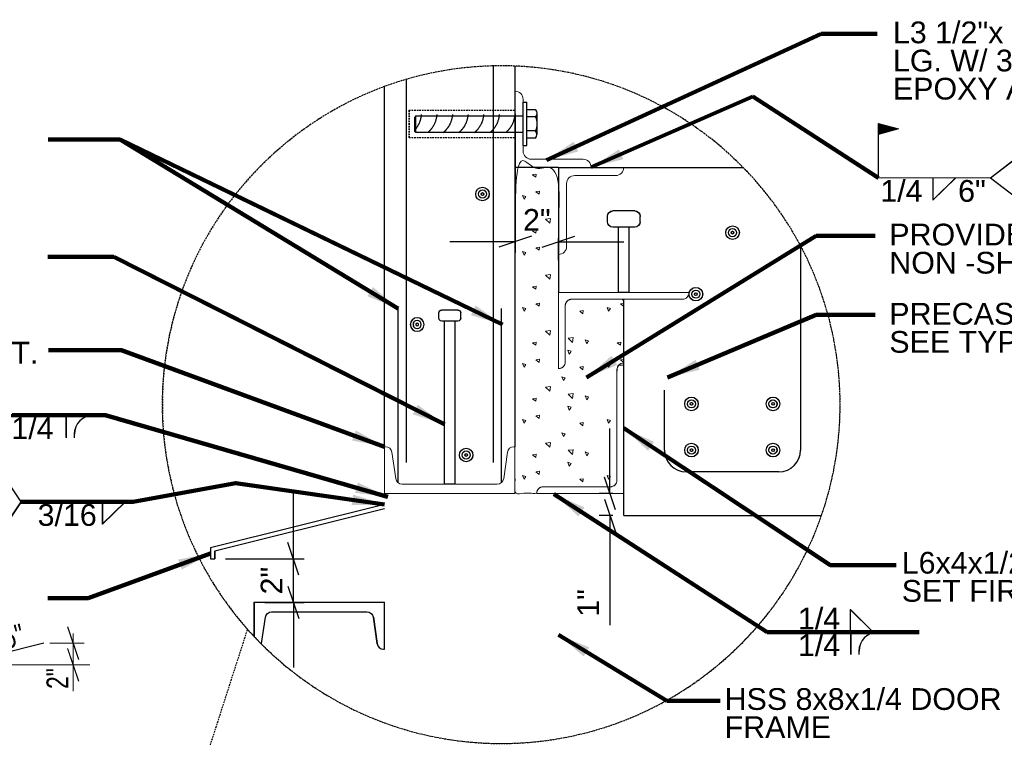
# Model space of a CAD drawing. Header units: inches. Extents: x 804 to 1243, y 182 to 489.
# Tile 6 of 20: x 863 to 954, y 423 to 489. Entities that reach past the tile are written whole.
import ezdxf
from ezdxf.enums import TextEntityAlignment as Align

# ---------------------------------------------------------------- set-up
doc = ezdxf.new("R2010")
doc.units = ezdxf.units.IN
doc.header["$LTSCALE"] = 0.25
doc.header["$MEASUREMENT"] = 0
doc.linetypes.add('DGN Style 3', pattern=[0.777018, 0.555013, -0.222005])
for name, color, linetype, lineweight in [('A-ANNO-NPLT', 7, 'Continuous', 18), ('G-ANNO-DIM', 1, 'Continuous', 18), ('G-ANNO-PATT', 9, 'Continuous', 18), ('G-ANNO-TEXT', 7, 'Continuous', 30), ('Level 1', 7, 'Continuous', 18), ('S-FSTN-MISC', 12, 'Continuous', 25), ('S-REIN-RBAR', 5, 'Continuous', 25), ('S-WALL-LOAD', 3, 'Continuous', 25)]:
    doc.layers.add(name, color=color, linetype=linetype, lineweight=lineweight)
doc.styles.add("3 4 1'-0", font='arial.ttf', dxfattribs={"height": 2})
doc.styles.add("3 4 1'-0_0", font='arial.ttf')
doc.dimstyles.new("3 4 1'-0", dxfattribs={"dimtxt": 2, "dimasz": 3, "dimexe": 1, "dimexo": 1, "dimgap": 1, "dimtad": 1, "dimdec": 4, "dimzin": 11, "dimdsep": 46, "dimlunit": 4, "dimtxsty": "3 4 1'-0", "dimcen": 0, "dimadec": 4, "dimazin": 3, "dimtfac": 1, "dimtdec": 0, "dimtofl": 0, "dimtmove": 0, "dimatfit": 3, "dimfxl": 1, "dimfrac": 2, "dimtolj": 1, "dimtzin": 11, "dimarcsym": 0})

# ---------------------------------------------------------------- blocks, each defined once
blk = doc.blocks.new('REINFDOT')
at = {"color": 0}
for radius in [0.00313, 0.00187, 0.000625]:
    blk.add_circle((0, 0), radius, dxfattribs=at)
blk = doc.blocks.new('REINF. DOT_1')
at = {"layer": 'S-REIN-RBAR', "xscale": 100, "yscale": 100, "zscale": 100, "rotation": 90}
blk.add_blockref('REINFDOT', (36.533405, 24.589429), dxfattribs=at)
blk = doc.blocks.new('*U21')
at = {"layer": 'G-ANNO-TEXT'}
for p, q in [((-0.249993, 1.874993), (-0.249993, -1.125007)), ((-0.499993, -1.125007), (0.500007, -1.125007)), ((-0.749993, -1.375007), (-0.749993, -1.625007)), ((0.750007, -1.375007), (0.750007, -1.625007)), ((-0.499993, -1.875007), (0.500007, -1.875007))]:
    blk.add_line(p, q, dxfattribs=at)
at = {"layer": 'G-ANNO-TEXT', "flags": 128}
blk.add_lwpolyline([(-0.249993, 1.874993), (0.250007, 1.874993), (0.250007, -1.125007)], dxfattribs=at)
at = {"layer": 'G-ANNO-TEXT', "extrusion": (0, 0, -1)}
for centre, start, end in [((0.499993, -1.375007), 0, 90), ((-0.500007, -1.375007), 90, 180), ((0.499993, -1.625007), 270, 0), ((-0.500007, -1.625007), 180, 270)]:
    blk.add_arc(centre, 0.25, start, end, dxfattribs=at)
blk = doc.blocks.new('*U11')
at = {"layer": 'G-ANNO-TEXT'}
for p, q in [((-0.250007, 2.999984), (-0.250007, -4.500016)), ((-0.375007, -4.500016), (0.374993, -4.500016)), ((-0.500007, -4.625016), (-0.500007, -4.875016)), ((0.499993, -4.625016), (0.499993, -4.875016)), ((-0.375007, -5.000016), (0.374993, -5.000016))]:
    blk.add_line(p, q, dxfattribs=at)
at = {"layer": 'G-ANNO-TEXT', "flags": 128}
blk.add_lwpolyline([(-0.250007, 2.999984), (0.249993, 2.999984), (0.249993, -4.500016)], dxfattribs=at)
at = {"layer": 'G-ANNO-TEXT', "extrusion": (0, 0, -1)}
for centre, start, end in [((0.375007, -4.625016), 0, 90), ((-0.374993, -4.625016), 90, 180), ((0.375007, -4.875016), 270, 0), ((-0.374993, -4.875016), 180, 270)]:
    blk.add_arc(centre, 0.125, start, end, dxfattribs=at)
blk = doc.blocks.new('REINF. DOT')
at = {"layer": 'S-REIN-RBAR', "extrusion": (0, 0, -1), "xscale": 100, "yscale": -100, "zscale": 100, "rotation": 90}
blk.add_blockref('REINFDOT', (-36.533405, 24.589429), dxfattribs=at)
blk = doc.blocks.new('_Oblique_0.3')
at = {"color": 0, "linetype": 'ByBlock', "lineweight": -2}
for p, q in [((0, 0), (-1, 0)), ((0.5, 0.166667), (-0.5, -0.166667))]:
    blk.add_line(p, q, dxfattribs=at)
blk = doc.blocks.new('*D37')
at = {"layer": 'G-ANNO-DIM', "color": 0, "linetype": 'ByBlock', "lineweight": -2, "transparency": 16777216}
for p, q in [((908.843, 480.786), (908.843, 468.037)), ((912.843, 474.87), (912.843, 468.037))]:
    blk.add_line(p, q, dxfattribs=at)
at = {"layer": 'G-ANNO-DIM', "color": 0, "lineweight": -2, "transparency": 16777216}
for p, q in [((905.843, 469.037), (902.843, 469.037)), ((915.843, 469.037), (918.843, 469.037))]:
    blk.add_line(p, q, dxfattribs=at)
at = {"layer": 'G-ANNO-DIM', "color": 0, "lineweight": -2, "transparency": 16777216, "xscale": 3, "yscale": 3, "zscale": 3}
blk.add_blockref('_Oblique_0.3', (908.843, 469.037), dxfattribs=at)
at = {"layer": 'G-ANNO-DIM', "color": 0, "lineweight": -2, "transparency": 16777216, "xscale": 3, "yscale": 3, "zscale": 3, "rotation": 180}
blk.add_blockref('_Oblique_0.3', (912.843, 469.037), dxfattribs=at)
at = {"layer": 'G-ANNO-DIM', "color": 0, "transparency": 16777216, "insert": (910.843, 471.041), "char_height": 2, "attachment_point": 5, "style": "3 4 1'-0"}
blk.add_mtext('\\A1;2"', dxfattribs=at)
blk = doc.blocks.new('*D40')
at = {"layer": 'G-ANNO-DIM', "color": 0, "lineweight": -2, "transparency": 16777216}
for p, q in [((917.568, 448.87), (917.568, 451.87)), ((917.568, 440.87), (917.568, 433.759))]:
    blk.add_line(p, q, dxfattribs=at)
at = {"layer": 'G-ANNO-DIM', "color": 0, "linetype": 'ByBlock', "lineweight": -2, "transparency": 16777216}
for p, q in [((917.843, 445.87), (916.568, 445.87)), ((917.843, 443.87), (916.568, 443.87))]:
    blk.add_line(p, q, dxfattribs=at)
at = {"layer": 'G-ANNO-DIM', "color": 0, "lineweight": -2, "transparency": 16777216, "xscale": 3, "yscale": 3, "zscale": 3}
for p, rotation in [((917.568, 445.87), 270), ((917.568, 443.87), 90)]:
    blk.add_blockref('_Oblique_0.3', p, dxfattribs=dict(at, rotation=rotation))
at = {"layer": 'G-ANNO-DIM', "color": 0, "transparency": 16777216, "insert": (915.564, 435.815), "char_height": 2, "attachment_point": 5, "rotation": 90, "style": "3 4 1'-0"}
blk.add_mtext('\\A1;1"', dxfattribs=at)
blk = doc.blocks.new('*D41')
at = {"layer": 'G-ANNO-DIM', "color": 0, "lineweight": -2, "transparency": 16777216}
for p, q in [((888.457, 442.87), (888.457, 445.87)), ((888.457, 432.87), (888.457, 429.87))]:
    blk.add_line(p, q, dxfattribs=at)
at = {"layer": 'G-ANNO-DIM', "color": 0, "linetype": 'ByBlock', "lineweight": -2, "transparency": 16777216}
for p, q in [((882.218, 439.87), (889.457, 439.87)), ((885.843, 435.87), (889.457, 435.87))]:
    blk.add_line(p, q, dxfattribs=at)
at = {"layer": 'G-ANNO-DIM', "color": 0, "lineweight": -2, "transparency": 16777216, "xscale": 3, "yscale": 3, "zscale": 3}
for p, rotation in [((888.457, 439.87), 270), ((888.457, 435.87), 90)]:
    blk.add_blockref('_Oblique_0.3', p, dxfattribs=dict(at, rotation=rotation))
at = {"layer": 'G-ANNO-DIM', "color": 0, "transparency": 16777216, "insert": (886.453, 437.87), "char_height": 2, "attachment_point": 5, "rotation": 90, "style": "3 4 1'-0"}
blk.add_mtext('\\A1;2"', dxfattribs=at)
blk = doc.blocks.new('field')
at = {"layer": 'Level 1'}
for p, q in [((-0.093618, 0.224915), (0, 0.25)), ((0, 0), (0, 0.25)), ((-0.093618, 0.224915), (0, 0.199831))]:
    blk.add_line(p, q, dxfattribs=at)
for points in [[(-0.002, 0.247394), (-0.08589, 0.224915), (-0.002, 0.202437)], [(-0.004, 0.244787), (-0.078163, 0.224915), (-0.004, 0.205043)], [(-0.006, 0.242181), (-0.070435, 0.224915), (-0.006, 0.20765)], [(-0.008, 0.239574), (-0.062708, 0.224915), (-0.008, 0.210256)], [(-0.01, 0.236968), (-0.054981, 0.224915), (-0.01, 0.212863)], [(-0.012, 0.234361), (-0.047253, 0.224915), (-0.012, 0.215469)], [(-0.014, 0.218076), (-0.014, 0.231755), (-0.039526, 0.224915)], [(-0.016, 0.220682), (-0.016, 0.229148), (-0.031798, 0.224915)], [(-0.018, 0.223289), (-0.018, 0.226542), (-0.024071, 0.224915)]]:
    blk.add_3dface(points, dxfattribs=at)
blk = doc.blocks.new('l6x312x516-e_2')
at = {"layer": 'A-ANNO-NPLT', "color": 7, "flags": 128}
blk.add_lwpolyline([(3.5, 0), (0, 0), (0, 6), (0.012293, 6.000406, -0.414214), (0.312, 5.7), (0.312293, 0.612906, 0.414214), (0.612, 0.313), (3.199793, 0.312906, -0.414214), (3.5, 0.013)], format="xyb", close=True, dxfattribs=at)
blk = doc.blocks.new('REINF. DOT_2')
at = {"layer": 'A-ANNO-NPLT', "color": 7, "xscale": 100, "yscale": 100, "zscale": 100, "rotation": 90}
blk.add_blockref('REINFDOT', (36.533405, 24.589429), dxfattribs=at)
blk = doc.blocks.new('*U74')
at = {"layer": 'A-ANNO-NPLT', "color": 7}
for p, q in [((-0.249993, 1.874993), (-0.249993, -1.125007)), ((-0.499993, -1.125007), (0.500007, -1.125007)), ((-0.749993, -1.375007), (-0.749993, -1.625007)), ((0.750007, -1.375007), (0.750007, -1.625007)), ((-0.499993, -1.875007), (0.500007, -1.875007))]:
    blk.add_line(p, q, dxfattribs=at)
at = {"layer": 'A-ANNO-NPLT', "color": 7, "flags": 128}
blk.add_lwpolyline([(-0.249993, 1.874993), (0.250007, 1.874993), (0.250007, -1.125007)], dxfattribs=at)
at = {"layer": 'A-ANNO-NPLT', "color": 7, "extrusion": (0, 0, -1)}
for centre, start, end in [((0.499993, -1.375007), 0, 90), ((-0.500007, -1.375007), 90, 180), ((0.499993, -1.625007), 270, 0), ((-0.500007, -1.625007), 180, 270)]:
    blk.add_arc(centre, 0.25, start, end, dxfattribs=at)
blk = doc.blocks.new('c6x13-e_2')
at = {"layer": 'A-ANNO-NPLT', "color": 7, "extrusion": (0, 0, -1), "flags": 128}
blk.add_lwpolyline([(-0.688, -2.484), (-1.899271, -2.656069, 0.373441), (-2.157, -2.953), (-2.157, -3), (0, -3), (0, 3), (-2.157, 3), (-2.157056, 2.952175, 0.373441), (-1.899, 2.655), (-0.687809, 2.482976, -0.366699), (-0.437, 2.187), (-0.437056, -2.187954, -0.366699)], format="xyb", close=True, dxfattribs=at)
blk = doc.blocks.new('*U59')
at = {"layer": 'A-ANNO-NPLT', "color": 7}
for p, q in [((-0.250007, 2.999984), (-0.250007, -4.500016)), ((-0.375007, -4.500016), (0.374993, -4.500016)), ((-0.500007, -4.625016), (-0.500007, -4.875016)), ((0.499993, -4.625016), (0.499993, -4.875016)), ((-0.375007, -5.000016), (0.374993, -5.000016))]:
    blk.add_line(p, q, dxfattribs=at)
at = {"layer": 'A-ANNO-NPLT', "color": 7, "flags": 128}
blk.add_lwpolyline([(-0.250007, 2.999984), (0.249993, 2.999984), (0.249993, -4.500016)], dxfattribs=at)
at = {"layer": 'A-ANNO-NPLT', "color": 7, "extrusion": (0, 0, -1)}
for centre, start, end in [((0.375007, -4.625016), 0, 90), ((-0.374993, -4.625016), 90, 180), ((0.375007, -4.875016), 270, 0), ((-0.374993, -4.875016), 180, 270)]:
    blk.add_arc(centre, 0.125, start, end, dxfattribs=at)
blk = doc.blocks.new('l6x312x516-e_3')
at = {"layer": 'A-ANNO-NPLT', "color": 7, "extrusion": (0, 0, -1), "flags": 128}
blk.add_lwpolyline([(-4, 0), (0, 0), (0, 6), (-0.012293, 6.000406, 0.414214), (-0.312, 5.7), (-0.312293, 0.612906, -0.414214), (-0.612, 0.313), (-3.699793, 0.312906, 0.414214), (-4, 0.013)], format="xyb", close=True, dxfattribs=at)
blk = doc.blocks.new('l4x3x38-e_1')
at = {"layer": 'A-ANNO-NPLT', "color": 7, "extrusion": (0, 0, -1), "flags": 128}
blk.add_lwpolyline([(-0.375351, 3.630375, -0.414214), (-0.005, 4), (0, 4), (0, 0), (-3, 0), (-3.000351, 0.005375, -0.414214), (-2.63, 0.375), (-0.745351, 0.375375, 0.414214), (-0.375, 0.745)], format="xyb", close=True, dxfattribs=at)
blk = doc.blocks.new('l312x212x38-e_3')
at = {"layer": 'A-ANNO-NPLT', "color": 7, "flags": 128}
blk.add_lwpolyline([(0.375351, 3.130375, 0.414214), (0.005351, 3.500375), (0.005, 3.5), (0, 3.5), (0, 0), (3.5, 0), (3.5, 0.005), (3.500351, 0.005375, 0.414214), (3.130351, 0.375375), (3.13, 0.375), (0.745, 0.375), (0.745351, 0.375375, -0.414214), (0.375351, 0.745375), (0.375, 0.745)], format="xyb", close=True, dxfattribs=at)
blk = doc.blocks.new('field_1')
at = {"layer": 'A-ANNO-NPLT', "color": 7}
for p, q in [((-0.093618, 0.224915), (0, 0.25)), ((0, 0), (0, 0.25)), ((-0.093618, 0.224915), (0, 0.199831))]:
    blk.add_line(p, q, dxfattribs=at)
at = {"layer": 'A-ANNO-NPLT', "color": 7, "extrusion": (0, 0, -1), "flags": 128}
for points in [[(0.002, 0.247394), (0.08589, 0.224915), (0.002, 0.202437)], [(0.004, 0.244787), (0.078163, 0.224915), (0.004, 0.205043)], [(0.006, 0.242181), (0.070435, 0.224915), (0.006, 0.20765)], [(0.008, 0.239574), (0.062708, 0.224915), (0.008, 0.210256)], [(0.01, 0.236968), (0.054981, 0.224915), (0.01, 0.212863)], [(0.012, 0.234361), (0.047253, 0.224915), (0.012, 0.215469)], [(0.014, 0.218076), (0.014, 0.231755), (0.039526, 0.224915)], [(0.016, 0.220682), (0.016, 0.229148), (0.031798, 0.224915)], [(0.018, 0.223289), (0.018, 0.226542), (0.024071, 0.224915)]]:
    blk.add_lwpolyline(points, close=True, dxfattribs=at)
blk = doc.blocks.new('23')
at = {"layer": 'G-ANNO-DIM'}
for p, q in [((888.45692, 439.86987), (888.45692, 435.87047)), ((868.71028, 430.6094), (867.71028, 433.6094)), ((868.21028, 433.00067), (868.21028, 430.1094)), ((866.06328, 432.1094), (869.21028, 432.1094)), ((867.71028, 431.6094), (868.71028, 428.6094)), ((858.50594, 430.1094), (869.73396, 430.1094)), ((868.21028, 427.69657), (868.21028, 430.1094))]:
    blk.add_line(p, q, dxfattribs=at)
at = {"layer": 'G-ANNO-PATT'}
blk.add_line((942.25554, 474.91526), (952.575, 474.91526), dxfattribs=at)
at = {"layer": 'G-ANNO-TEXT', "linetype": 'DGN Style 3'}
for p, q in [((899.09316, 481.12062, -3.51971), (908.84316, 481.12062, -3.51971)), ((899.09316, 481.12062, -3.51971), (899.09316, 478.62062, -3.51971)), ((899.09316, 478.62062, -3.51971), (908.84316, 478.62062, -3.51971)), ((870.79411, 391.61666, 3.51971), (884.244, 433.3803, 3.51971))]:
    blk.add_line(p, q, dxfattribs=at)
at = {"layer": 'G-ANNO-TEXT'}
for p, q in [((899.59316, 480.52492, -3.51971), (899.59316, 479.21633, -3.51971)), ((899.68886, 480.62062, -3.51971), (899.68886, 479.12062, -3.51971)), ((899.68886, 479.12062, -3.51971), (899.59316, 479.21633, -3.51971)), ((952.575, 474.91526, -1.75986), (954.88313, 476.69696, -1.75986)), ((912.84316, 475.86987), (908.84316, 475.86987, 14.07882)), ((912.84316, 475.86987, 7.03933), (912.84316, 464.36987, 7.03933)), ((912.84316, 475.86987), (929.81948, 475.86987)), ((947.25443, 472.85033, -1.75986), (949.3619, 474.91899, -1.75986)), ((947.25443, 474.91526, -1.75986), (947.25443, 472.85033, -1.75986)), ((952.575, 474.91526, -1.75986), (954.88313, 473.13355, -1.75986)), ((918.84316, 443.86987, 7.03933), (918.84316, 463.74587, 7.03933)), ((867.55389, 453.07808), (867.55389, 451.01316)), ((868.31321, 451.01316), (868.31321, 451.32808)), ((863.41836, 445.11251), (861.32222, 448.20333)), ((863.41836, 445.11251), (861.32222, 442.0217)), ((870.89823, 443.04759), (873.00571, 445.11625)), ((870.89823, 445.11251), (870.89823, 443.04759)), ((896.84316, 444.86987), (880.84316, 440.86987)), ((896.84316, 444.48333), (881.21816, 440.57708)), ((918.84316, 443.86987, 7.03937), (937.02305, 443.86987, 7.03937)), ((880.84316, 440.86987), (880.84316, 439.86987)), ((881.21816, 440.57708), (881.21816, 439.86987)), ((880.84316, 439.86987), (881.21816, 439.86987)), ((939.67837, 435.19955), (941.78585, 433.13089)), ((939.67837, 433.13463), (939.67837, 435.19955)), ((939.70938, 433.13463), (939.70938, 431.0697)), ((865.50594, 432.1094), (857.50594, 430.1094)), ((940.4687, 431.0697), (940.4687, 431.38463))]:
    blk.add_line(p, q, dxfattribs=at)
at = {"layer": 'G-ANNO-TEXT', "flags": 128}
blk.add_lwpolyline([(885.52186, 432.02245, 0.020977), (885.53102, 432.07193), (885.53116, 432.07247), (885.87516, 434.49447), (885.87539, 434.49486, -0.366699), (886.46725, 434.99636), (886.46716, 434.99647), (895.21716, 434.99647), (895.21725, 434.99636, -0.366699), (895.80911, 434.49486), (895.80916, 434.49447), (896.15316, 432.07247), (896.15348, 432.07193, 0.373441), (896.74751, 431.55636), (896.74716, 431.55647), (896.84316, 431.55647), (896.84316, 435.87047), (884.84316, 435.87047), (884.84316, 432.71501)], format="xyb", dxfattribs=at)
at = {"layer": 'G-ANNO-TEXT', "linetype": 'DGN Style 3', "extrusion": (0, 0, -1)}
blk.add_circle((-907.5679, 454.04998, -7.03941), 31.16473, dxfattribs=at)
at = {"layer": 'G-ANNO-TEXT'}
for centre in [(870.06321, 451.32808), (942.2187, 431.38463)]:
    blk.add_arc(centre, 1.75, 90, 180, dxfattribs=at)
for points in [[(899.68886, 479.39018, -3.5197), (900.15576, 479.94769, -3.5197), (900.24414, 480.73066, -3.5197)], [(900.80814, 479.07495, -3.5197), (901.56385, 479.71198, -3.5197), (901.67884, 480.73066, -3.5197)], [(902.24283, 479.07495, -3.5197), (902.99854, 479.71198, -3.5197), (903.11353, 480.73066, -3.5197)], [(903.67753, 479.07495, -3.5197), (904.43324, 479.71198, -3.5197), (904.54822, 480.73066, -3.5197)], [(905.11222, 479.07495, -3.5197), (905.86793, 479.71198, -3.5197), (905.98292, 480.73066, -3.5197)], [(906.54692, 479.07495, -3.5197), (907.30262, 479.71198, -3.5197), (907.41761, 480.73066, -3.5197)], [(907.98161, 479.07495, -3.5197), (908.73732, 479.71198, -3.5197), (908.8523, 480.73066, -3.5197)]]:
    blk.add_open_spline(points, degree=2, dxfattribs=at)
at = {"layer": 'S-FSTN-MISC'}
for p, q in [((909.59316, 481.87062, -3.51971), (909.91316, 481.87062, -3.51971)), ((909.59316, 477.87062, -3.51971), (909.59316, 481.87062, -3.51971)), ((909.91316, 477.87062, -3.51971), (909.91316, 481.87062, -3.51971)), ((910.72193, 481.16966, -3.51971), (909.91316, 481.16966, -3.51971)), ((910.85066, 480.8449, -3.51971), (910.85066, 478.89635, -3.51971)), ((899.68886, 480.62062, -3.51971), (909.59316, 480.62062, -3.51971)), ((910.72193, 480.52014, -3.51971), (909.91316, 480.52014, -3.51971)), ((899.68886, 479.12062, -3.51971), (909.59316, 479.12062, -3.51971)), ((910.72193, 479.22111, -3.51971), (909.91316, 479.22111, -3.51971)), ((910.72193, 478.57159, -3.51971), (909.91316, 478.57159, -3.51971)), ((909.59316, 477.87062, -3.51971), (909.91316, 477.87062, -3.51971))]:
    blk.add_line(p, q, dxfattribs=at)
at = {"layer": 'S-FSTN-MISC', "extrusion": (0, 0, -1)}
for centre, radius, start, end in [((-910.37664, 480.8449, 3.51971), 0.47402, 136.754885, 223.245115), ((-909.14768, 479.87062, 3.51971), 1.70298, 157.579445, 202.420555)]:
    blk.add_arc(centre, radius, start, end, dxfattribs=at)
at = {"layer": 'S-FSTN-MISC'}
blk.add_arc((910.37664, 478.89635, -3.51971), 0.47402, 316.754885, 43.245115, dxfattribs=at)
at = {"layer": 'S-REIN-RBAR'}
for p, q in [((906.84316, 448.74327, 14.07882), (906.84316, 485.20628, 14.07882)), ((898.84116, 448.74327, 14.07882), (898.84116, 483.96794, 14.07882)), ((935.10116, 468.64999, 7.03937), (935.10116, 449.86987, 7.03937)), ((898.07937, 446.88562, 14.07882), (898.07937, 462.88562, 14.07882)), ((907.60513, 446.88562, 14.07882), (907.60513, 462.88562, 14.07882)), ((922.58516, 449.86987, 7.03937), (922.58516, 455.36987, 7.03937)), ((922.58516, 449.86987, 7.03937), (922.58516, 455.36987, 7.03937)), ((933.10116, 447.86987, 7.03937), (924.58516, 447.86987, 7.03937))]:
    blk.add_line(p, q, dxfattribs=at)
for centre, start, end in [((924.58516, 449.86987, 7.03937), 180, 270), ((924.58516, 449.86987, 7.03937), 180, 270), ((933.10116, 449.86987, 7.03937), 270, 0)]:
    blk.add_arc(centre, 2, start, end, dxfattribs=at)
at = {"layer": 'S-WALL-LOAD'}
for p, q in [((908.84316, 450.18327, 14.07882), (908.84316, 485.18861, 14.07882)), ((896.84316, 450.18327, 14.07882), (896.84316, 483.31122, 14.07882))]:
    blk.add_line(p, q, dxfattribs=at)
at = {"layer": 'G-ANNO-TEXT', "xscale": 2, "yscale": 2, "zscale": 2, "rotation": 180}
for name, p in [('*U21', (918.84317, 468.11986, 14.07878)), ('*U11', (902.84214, 452.74324, 14.07882))]:
    blk.add_blockref(name, p, dxfattribs=at)
at = {"layer": 'Level 1', "extrusion": (0, 0, -1), "xscale": 20, "yscale": 20, "zscale": 20}
blk.add_blockref('field', (-942.25554, 474.91526, 1.75986), dxfattribs=at)
at = {"layer": 'S-REIN-RBAR', "xscale": 2, "yscale": 2, "zscale": 2, "rotation": 180}
for p in [(978.90997, 522.59964, 14.07882), (1001.90997, 519.04873, 14.07878), (998.53561, 513.39079, 14.07878), (998.12997, 503.29873, 14.07878), (998.12997, 503.29873, 14.07878), (1005.62997, 503.29873, 14.07878), (977.40997, 498.59964, 14.07882), (998.12997, 499.04873, 14.07878), (998.12997, 499.04873, 14.07878), (1005.62997, 499.04873, 14.07878)]:
    blk.add_blockref('REINF. DOT_1', p, dxfattribs=at)
at = {"layer": 'S-REIN-RBAR', "extrusion": (0, 0, -1), "xscale": 2, "yscale": 2, "zscale": 2, "rotation": 180}
blk.add_blockref('REINF. DOT', (-826.77435, 510.59964, -14.07882), dxfattribs=at)
at = {"layer": 'G-ANNO-DIM', "color": 7, "linetype": 'Continuous', "style": "3 4 1'-0", "width": 0.75}
blk.add_text('2"', height=2, rotation=90, dxfattribs=at).set_placement((866.74739, 428.85968), align=Align.MIDDLE_CENTER)
at = {"layer": 'G-ANNO-TEXT', "color": 7, "char_height": 2, "attachment_point": 1, "style": "3 4 1'-0"}
for s, insert, line_spacing_factor in [('L3 1/2"x 3 1/2" x 3/8 x 24\'-0" \\PLG. W/ 3/4" DIA. x 5" LG.\\PEPOXY ANCHORS AT 1\'-0" O.C.', (943.59037, 489.28934, -3.51971), 0.776524), ('1/4', (942.43681, 474.70731, 1.75984), 0.6), ('6"', (949.58877, 474.70731, 1.75984), 0.6), ('PROVIDE HIGH -STRENGTH\\PNON -SHRINK GROUT', (943.25667, 470.69417, 3.51971), 0.776524), ('PRECAST ROOF PANEL,\\PSEE TYP. DETAILS', (943.25667, 463.41317, 3.51971), 0.776524), ('C6x13 CONT.', (847.45837, 459.83173, 3.51971), 0.6), ('1/4', (862.51991, 452.8801, 3.51971), 0.6), ('3/16', (864.93291, 444.90457, 3.51971), 0.6), ('L6x4x1/2" x 26\'-0" LONG (LLV)\\PSET FIRMLY AGAINST ROOF PANELS', (944.39803, 440.51277, 3.51971), 0.776524), ('1/4', (934.86075, 435.37666, 3.51971), 0.6), ('1/4', (934.86075, 432.93665, 3.51971), 0.6), ('HSS 8x8x1/4 DOOR\\PFRAME', (928.11365, 427.97881, 3.51971), 0.776524)]:
    blk.add_mtext(s, dxfattribs=dict(at, insert=insert, line_spacing_factor=line_spacing_factor))
at = {"layer": 'G-ANNO-TEXT', "color": 7, "insert": (858.68412, 432.80479, 3.51971), "char_height": 2, "attachment_point": 1, "rotation": 13.6816502, "line_spacing_factor": 0.6, "style": "3 4 1'-0"}
blk.add_mtext('\\H1x;\\W0.75;8.25"', dxfattribs=at)
at = {"layer": 'G-ANNO-DIM'}
for base, p1, p2, angle, text, picture, middle in [((908.84316, 469.03738, 7.03933), (912.84316, 475.86987, 7.03933), (908.84316, 481.78574, 14.07882), 180, '2"', '*D37', (910.84316, 469.03738, 7.03933)), ((917.5677, 443.86987, 7.03933), (918.84316, 445.86987, 7.03933), (918.84316, 443.86987, 7.03933), 270, '1"', '*D40', (917.5677, 435.81462, 7.03933)), ((888.45692, 439.86987), (884.84316, 435.87047), (881.21816, 439.86987), 90, '2"', '*D41', (888.45692, 437.87017))]:
    dim = blk.add_linear_dim(base=base, p1=p1, p2=p2, angle=angle, text=text, dimstyle="3 4 1'-0", override={"dimblk": '_Oblique_0.3', "dimtdec": 4}, dxfattribs=at)
    dim.commit()
    dim.dimension.update_dxf_attribs({"geometry": picture, "text_midpoint": middle, "dimtype": 128})
at = {"layer": 'G-ANNO-TEXT'}
for points in [[(911.71816, 476.53309, -3.51971), (936.98449, 488.14979, -3.51971), (942.14771, 488.14979, -3.51971)], [(915.84386, 475.88062, -1.75986), (930.71554, 482.38278, -1.75986), (942.25554, 474.91526, -1.75986)], [(907.693, 461.4186), (872.51454, 478.44842), (865.92237, 478.44842)], [(898.07937, 462.88562), (872.51454, 478.44842), (867.69101, 478.44842)], [(915.41929, 456.5482, 3.51971), (936.52802, 469.58898, 3.51971), (941.94054, 469.58898, 3.51971)], [(902.34216, 452.24327), (871.94489, 467.64476), (865.89748, 467.64476)], [(922.86156, 456.5482, 3.51971), (936.52802, 462.30798, 3.51971), (941.94054, 462.30798, 3.51971)], [(896.84316, 450.18327), (872.63518, 459.07283), (865.95491, 459.07283)], [(897.13605, 445.57698), (871.17134, 453.07808), (860.7242, 453.07808)], [(918.84316, 451.88406), (937.83639, 439.28514), (943.8838, 439.28514)], [(896.84316, 444.86987), (883.15393, 446.8379), (873.72272, 445.11251), (863.41836, 445.11251)], [(912.42399, 445.81442), (932.0299, 433.13463), (946.01452, 433.13463)], [(880.84316, 440.36987), (869.58233, 436.26586), (865.89748, 436.26586)], [(912.84273, 432.86927), (922.80016, 426.8172), (927.69568, 426.8172)]]:
    blk.add_leader(points, dimstyle="3 4 1'-0", override={"dimscale": 1, "dimgap": 2, "dimclrd": 256, "dimlwd": 65535}, dxfattribs=at)

msp = doc.modelspace()

# ---------------------------------------------------------------- hatches: boundary and pattern name
at = {"layer": 'A-ANNO-NPLT'}
h = msp.add_hatch(dxfattribs=at)
h.set_pattern_fill('CONCRETE', color=256, scale=16.000619, style=0, pattern_type=2)
h.set_pattern_definition([(140.3968, (934.3861, 483.6857), (-7.783098, 5.151577), [0.375, -40.0316]), (140.3968, (934.0723, 480.0993), (-7.783098, 5.151577), [0.375, -40.0316]), (140.3968, (930.625, 482.9919), (-7.783098, 5.151577), [0.375, -40.0316]), (82.1795, (934.0723, 480.0993), (-2e-06, -5.151583), [0.3, -56.89934]), (82.1795, (934.3861, 483.6857), (-2e-06, -5.151583), [0.3, -56.89934]), (82.1795, (930.625, 482.99194), (-2e-06, -5.151583), [0.3, -56.89934]), (190.2326, (934.0985, 480.3983), (-54.4816724, -10.3031553), [0.31872, -86.67908]), (190.2326, (934.4123, 483.98476), (-54.4816724, -10.3031553), [0.31872, -86.67908]), (190.2326, (930.6512, 483.29098), (-54.4816724, -10.3031553), [0.31872, -86.67908]), (136.6028, (935.3766, 481.02406), (-38.915479, 36.061039), [0.56252, -74.41834]), (136.6028, (929.6782, 480.36113), (-38.915479, 36.061039), [0.56252, -74.41834]), (186.8622, (935.44565, 481.4689), (-38.9154785, -5.1515764), [0.47807, -85.75372]), (186.8622, (929.74725, 480.806), (-38.9154785, -5.1515764), [0.47807, -85.75372]), (81.4086, (935.3766, 481.02406), (1e-07, -5.151572), [0.45, -51.6504]), (81.4086, (929.6782, 480.3611), (1e-07, -5.151572), [0.45, -51.6504]), (110.692, (936.6227, 482.0174), (-6e-07, -5.15158), [0.375, -21.65217]), (110.692, (932.9968, 483.234), (-6e-07, -5.15158), [0.375, -21.65217]), (110.692, (930.9836, 480.2494), (-6e-07, -5.15158), [0.375, -21.65217]), (110.692, (929.371, 484.4507), (-6e-07, -5.15158), [0.375, -21.65217]), (56.1196, (936.6227, 482.0174), (-23.349286, -36.061037), [0.3, -55.54677]), (56.1196, (930.98364, 480.2494), (-23.349286, -36.061037), [0.3, -55.54677]), (56.1196, (932.9968, 483.23405), (-23.349286, -36.061037), [0.3, -55.54677]), (56.1196, (929.3709, 484.4507), (-23.349286, -36.061037), [0.3, -55.54677]), (161.688, (931.1515, 480.4983), (-7.7831, 5.15158), [0.3187, -16.0778]), (161.688, (936.7905, 482.2663), (-7.7831, 5.15158), [0.3187, -16.0778]), (161.688, (933.1647, 483.483), (-7.7831, 5.15158), [0.3187, -16.0778]), (161.688, (929.5388, 484.6995), (-7.7831, 5.15158), [0.3187, -16.0778])])
edge = h.paths.add_edge_path()
edge.add_spline(control_points=[(910.8311882, 445.8980592), (910.8311882, 446.4980824), (911.4312115, 446.4980824), (914.519124, 446.4980824), (917.6070365, 446.4980824), (918.2070598, 446.4980824), (918.2070598, 447.0981056), (918.2070598, 452.0184367), (918.2070598, 456.9387678), (918.2070598, 457.6977799), (918.3822164, 457.6977799), (918.5943566, 457.6907813), (918.8064969, 457.6837826), (918.8064969, 460.7160677), (918.8064969, 463.7483528), (916.4316036, 463.7483528), (914.0567103, 463.7483528), (913.456687, 463.7483528), (913.456687, 463.1483296), (913.456687, 460.5607294), (913.456687, 457.9731293), (913.456687, 457.3731061), (912.8566638, 457.3731061), (912.8437578, 457.3728991), (912.8308517, 457.3726921), (912.8308517, 460.8728276), (912.8308517, 464.372963), (912.8308517, 470.1231856), (912.8308517, 475.8734081), (910.8307743, 475.8734081), (908.8306969, 475.8734081), (908.8306969, 462.0295722), (908.8306969, 448.1857363), (908.8306969, 447.0418977), (908.8306969, 445.8980592), (909.8309426, 445.8980592), (910.8311882, 445.8980592), (910.8311882, 445.8980592), (910.8311882, 445.8980592)], knot_values=[0, 0, 0, 0.0526315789, 0.0526315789, 0.1052631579, 0.1052631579, 0.1578947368, 0.1578947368, 0.2105263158, 0.2105263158, 0.2631578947, 0.2631578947, 0.3157894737, 0.3157894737, 0.3684210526, 0.3684210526, 0.4210526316, 0.4210526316, 0.4736842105, 0.4736842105, 0.5263157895, 0.5263157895, 0.5789473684, 0.5789473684, 0.6315789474, 0.6315789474, 0.6842105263, 0.6842105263, 0.7368421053, 0.7368421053, 0.7894736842, 0.7894736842, 0.8421052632, 0.8421052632, 0.8947368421, 0.8947368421, 0.9473684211, 0.9473684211, 1, 1, 1], weights=[1, 0.7071067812, 1, 1, 1, 0.7071067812, 1, 1, 1, 0.7071067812, 1, 1, 1, 1, 1, 1, 1, 0.7071067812, 1, 1, 1, 0.7071067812, 1, 1, 1, 1, 1, 1, 1, 1, 1, 1, 1, 1, 1, 1, 1, 1, 1], degree=2, periodic=0)

# ---------------------------------------------------------------- linework, layer by layer
at = {"layer": 'A-ANNO-NPLT', "color": 7}
for p, q in [((906.8306239, 448.7457512, 3.519705), (906.8306239, 485.2101703, 3.519705)), ((908.8307013, 450.185807, 3.519705), (908.8307013, 485.1925057, 3.519705)), ((898.8283143, 448.7457512, 3.519705), (898.8283143, 483.9717864, 3.519705)), ((896.8302369, 450.185807, 3.519705), (896.8302369, 483.315041, 3.519705)), ((909.5807304, 481.8743933, 3.519705), (909.9007427, 481.8743933, 3.519705)), ((909.5807304, 477.8742385, 3.519705), (909.5807304, 481.8743933, 3.519705)), ((909.9007427, 477.8742385, 3.519705), (909.9007427, 481.8743933, 3.519705)), ((910.709542, 481.1734061, 3.519705), (909.9007427, 481.1734061, 3.519705)), ((910.838267, 480.8486256, 3.519705), (910.838267, 478.8999902, 3.519705)), ((899.5803434, 480.5286452, 3.519705), (899.5803434, 479.2199865, 3.519705)), ((899.6760431, 480.6243449, 3.519705), (909.5807304, 480.6243449, 3.519705)), ((899.6760431, 480.6243449, 3.519705), (899.6760431, 479.1242868, 3.519705)), ((910.709542, 480.523861, 3.519705), (909.9007427, 480.523861, 3.519705)), ((899.6760431, 479.1242868, 3.519705), (899.5803434, 479.2199865, 3.519705)), ((899.6760431, 479.1242868, 3.519705), (909.5807304, 479.1242868, 3.519705)), ((910.709542, 479.2247707, 3.519705), (909.9007427, 479.2247707, 3.519705)), ((910.709542, 478.5752256, 3.519705), (909.9007427, 478.5752256, 3.519705)), ((909.5807304, 477.8742385, 3.519705), (909.9007427, 477.8742385, 3.519705)), ((952.5642337, 474.9187481, 3.519705), (954.8724511, 476.700529, 3.519705)), ((912.8308561, 475.873409, 3.519705), (908.8307013, 475.873409, 3.519705)), ((912.8308561, 475.873409, 3.519705), (912.8308561, 464.372964, 3.519705)), ((912.8308561, 475.873409, 3.519705), (929.8078331, 475.873409, 3.519705)), ((942.2443784, 474.9187481, 3.519705), (952.5642337, 474.9187481, 3.519705)), ((947.2434518, 472.8537562, 3.519705), (949.3510054, 474.9224762, 3.519705)), ((947.2434518, 474.9187481, 3.519705), (947.2434518, 472.8537562, 3.519705)), ((952.5642337, 474.9187481, 3.519705), (954.8724511, 473.1369831, 3.519705)), ((935.0897175, 468.6532416, 3.519705), (935.0897175, 449.8724028, 3.519705)), ((918.8310883, 443.8721706, 3.519705), (918.8310883, 463.7489398, 3.519705)), ((898.0664928, 446.8880313, 3.519705), (898.0664928, 462.8886505, 3.519705)), ((907.5926214, 446.8880313, 3.519705), (907.5926214, 462.8886505, 3.519705)), ((922.5732331, 449.8724028, 3.519705), (922.5732331, 455.3726157, 3.519705)), ((922.5732331, 449.8724028, 3.519705), (922.5732331, 455.3726157, 3.519705)), ((867.5398394, 453.080735, 3.519705), (867.5398394, 451.0157271, 3.519705)), ((868.2991808, 451.0157271, 3.519705), (868.2991808, 451.3306673, 3.519705)), ((863.4041434, 445.1148587, 3.519705), (861.3079183, 448.2057943, 3.519705)), ((933.0896401, 447.8723254, 3.519705), (924.5733105, 447.8723254, 3.519705)), ((863.4041434, 445.1148587, 3.519705), (861.3079183, 442.0239231, 3.519705)), ((870.8843049, 443.0498508, 3.519705), (872.9918584, 445.1185869, 3.519705)), ((870.8843049, 445.1148587, 3.519705), (870.8843049, 443.0498508, 3.519705)), ((896.8302369, 444.8722093, 3.519705), (880.8296177, 440.8720545, 3.519705)), ((896.8302369, 444.4856504, 3.519705), (881.2046242, 440.5792432, 3.519705)), ((918.8310883, 443.8721706, 3.519705), (937.0116799, 443.8721706, 3.519705)), ((880.8296177, 440.8720545, 3.519705), (880.8296177, 439.8720158, 3.519705)), ((881.2046242, 440.5792432, 3.519705), (881.2046242, 439.8720158, 3.519705)), ((880.8296177, 439.8720158, 3.519705), (881.2046242, 439.8720158, 3.519705)), ((888.4436724, 439.8720158, 3.519705), (888.4436724, 435.8724531, 3.519705)), ((939.6671106, 435.2015151, 3.519705), (941.7746642, 433.132779, 3.519705)), ((939.6671106, 433.1365072, 3.519705), (939.6671106, 435.2015151, 3.519705)), ((868.6962682, 430.6111775, 3.519705), (867.6962295, 433.6112936, 3.519705)), ((868.1962488, 433.002534, 3.519705), (868.1962488, 430.1111581, 3.519705)), ((939.6981038, 433.1365072, 3.519705), (939.6981038, 431.0714993, 3.519705)), ((865.4917922, 432.1112355, 3.519705), (857.4914826, 430.1111581, 3.519705)), ((866.0491738, 432.1112355, 3.519705), (869.1962875, 432.1112355, 3.519705)), ((867.6962295, 431.6112162, 3.519705), (868.6962682, 428.6111001, 3.519705)), ((940.4574612, 431.0714993, 3.519705), (940.4574612, 431.3864395, 3.519705)), ((858.4915213, 430.1111581, 3.519705), (869.7199878, 430.1111581, 3.519705)), ((868.1962488, 427.6982327, 3.519705), (868.1962488, 430.1111581, 3.519705))]:
    msp.add_line(p, q, dxfattribs=at)
at = {"layer": 'A-ANNO-NPLT', "color": 7, "linetype": 'DGN Style 3'}
for p, q in [((899.080324, 481.1243642, 3.519705), (908.8307013, 481.1243642, 3.519705)), ((899.080324, 481.1243642, 3.519705), (899.080324, 478.6242675, 3.519705)), ((899.080324, 478.6242675, 3.519705), (908.8307013, 478.6242675, 3.519705)), ((870.7801728, 391.6169324, 3.519705), (884.2305813, 433.3821967, 3.519705))]:
    msp.add_line(p, q, dxfattribs=at)
at = {"layer": 'A-ANNO-NPLT', "color": 7, "elevation": 3.519705, "flags": 128}
msp.add_lwpolyline([(885.5084868, 432.0242881, 0.020977), (885.5176552, 432.0737781), (885.5177992, 432.0743061), (885.8620365, 434.4967838, -0.366699), (886.4538354, 434.9984192), (895.204254, 434.9983072, -0.366699), (895.7961969, 434.4963998), (896.1402102, 432.0743061), (896.1405302, 432.0737781, 0.373441), (896.7342332, 431.5582861), (896.8302369, 431.5582861), (896.8302369, 435.8724531), (884.8297725, 435.8724531), (884.8297725, 432.7168749)], format="xyb", dxfattribs=at)
at = {"layer": 'A-ANNO-NPLT', "color": 7, "linetype": 'DGN Style 3'}
msp.add_circle((907.555388, 454.0526766, 3.519705), 31.1659356, dxfattribs=at)
at = {"layer": 'A-ANNO-NPLT', "color": 7, "extrusion": (0, 0, -1)}
for centre, radius, start, end in [((-910.3642327, 480.8486256, -3.519705), 0.4740362, 136.754885, 223.245115), ((-909.1352251, 479.8743159, -3.519705), 1.7030434, 157.579445, 202.420555)]:
    msp.add_arc(centre, radius, start, end, dxfattribs=at)
at = {"layer": 'A-ANNO-NPLT', "color": 7}
for centre, radius, start, end in [((910.3642327, 478.8999902, 3.519705), 0.4740362, 316.754885, 43.245115), ((870.0492486, 451.3306673, 3.519705), 1.7500677, 90, 180), ((924.5733105, 449.8724028, 3.519705), 2.0000774, 180, 270), ((924.5733105, 449.8724028, 3.519705), 2.0000774, 180, 270), ((933.0896401, 449.8724028, 3.519705), 2.0000774, 270, 0), ((942.207529, 431.3864395, 3.519705), 1.7500677, 90, 180)]:
    msp.add_arc(centre, radius, start, end, dxfattribs=at)
for points in [[(899.6760438, 479.3938466, 3.519705), (900.1429644, 479.9513785, 3.519705), (900.2313487, 480.7343866, 3.519705)], [(900.7953684, 479.0786049, 3.519705), (901.5511066, 479.7156644, 3.519705), (901.6660978, 480.7343866, 3.519705)], [(902.2301175, 479.0786049, 3.519705), (902.9858558, 479.7156644, 3.519705), (903.100847, 480.7343866, 3.519705)], [(903.6648667, 479.0786049, 3.519705), (904.4206049, 479.7156644, 3.519705), (904.5355961, 480.7343866, 3.519705)], [(905.0996158, 479.0786049, 3.519705), (905.8553541, 479.7156644, 3.519705), (905.9703453, 480.7343866, 3.519705)], [(906.534365, 479.0786049, 3.519705), (907.2901032, 479.7156644, 3.519705), (907.4050944, 480.7343866, 3.519705)], [(907.9691141, 479.0786049, 3.519705), (908.7248523, 479.7156644, 3.519705), (908.8398436, 480.7343866, 3.519705)]]:
    msp.add_open_spline(points, degree=2, dxfattribs=at)
msp.add_rational_spline([(910.8311882, 445.8980592, 3.519705), (910.8311882, 446.4980824, 3.519705), (911.4312115, 446.4980824, 3.519705), (914.519124, 446.4980824, 3.519705), (917.6070365, 446.4980824, 3.519705), (918.2070598, 446.4980824, 3.519705), (918.2070598, 447.0981056, 3.519705), (918.2070598, 452.0184367, 3.519705), (918.2070598, 456.9387678, 3.519705), (918.2070598, 457.6977799, 3.519705), (918.3822164, 457.6977799, 3.519705), (918.5943566, 457.6907813, 3.519705), (918.8064969, 457.6837826, 3.519705), (918.8064969, 460.7160677, 3.519705), (918.8064969, 463.7483528, 3.519705), (916.4316036, 463.7483528, 3.519705), (914.0567103, 463.7483528, 3.519705), (913.456687, 463.7483528, 3.519705), (913.456687, 463.1483296, 3.519705), (913.456687, 460.5607294, 3.519705), (913.456687, 457.9731293, 3.519705), (913.456687, 457.3731061, 3.519705), (912.8566638, 457.3731061, 3.519705), (912.8437578, 457.3728991, 3.519705), (912.8308517, 457.3726921, 3.519705), (912.8308517, 460.8728276, 3.519705), (912.8308517, 464.372963, 3.519705), (912.8308517, 470.1231856, 3.519705), (912.8308517, 475.8734081, 3.519705), (910.8307743, 475.8734081, 3.519705), (908.8306969, 475.8734081, 3.519705), (908.8306969, 462.0295722, 3.519705), (908.8306969, 448.1857363, 3.519705), (908.8306969, 447.0418977, 3.519705), (908.8306969, 445.8980592, 3.519705), (909.8309426, 445.8980592, 3.519705), (910.8311882, 445.8980592, 3.519705), (910.8311882, 445.8980592, 3.519705), (910.8311882, 445.8980592, 3.519705)], [1, 0.707106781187, 1, 1, 1, 0.707106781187, 1, 1, 1, 0.707106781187, 1, 1, 1, 1, 1, 1, 1, 0.707106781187, 1, 1, 1, 0.707106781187, 1, 1, 1, 1, 1, 1, 1, 1, 1, 1, 1, 1, 1, 1, 1, 1, 1], degree=2, knots=[0, 0, 0, 0.0526315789, 0.0526315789, 0.1052631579, 0.1052631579, 0.1578947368, 0.1578947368, 0.2105263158, 0.2105263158, 0.2631578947, 0.2631578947, 0.3157894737, 0.3157894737, 0.3684210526, 0.3684210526, 0.4210526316, 0.4210526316, 0.4736842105, 0.4736842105, 0.5263157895, 0.5263157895, 0.5789473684, 0.5789473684, 0.6315789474, 0.6315789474, 0.6842105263, 0.6842105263, 0.7368421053, 0.7368421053, 0.7894736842, 0.7894736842, 0.8421052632, 0.8421052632, 0.8947368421, 0.8947368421, 0.9473684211, 0.9473684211, 1, 1, 1], dxfattribs=at)

# ---------------------------------------------------------------- block references
msp.add_blockref('23', (0, 0))
at = {"layer": 'A-ANNO-NPLT', "color": 7, "xscale": 2.000077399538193, "yscale": 2.000077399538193, "zscale": 2.000077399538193}
msp.add_blockref('l312x212x38-e_3', (908.8307013, 475.873409, 3.519705), dxfattribs=at)
at = {"layer": 'A-ANNO-NPLT', "color": 7, "extrusion": (0, 0, -1)}
for name, p, xscale, yscale, zscale in [('field_1', (-942.2443784, 474.9187481, -3.519705), 20.00077399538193, 20.00077399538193, 20.00077399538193), ('l6x312x516-e_3', (-918.8310883, 445.872248, -3.519705), 2.000077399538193, 2.000077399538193, 2.000077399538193)]:
    msp.add_blockref(name, p, dxfattribs=dict(at, xscale=xscale, yscale=yscale, zscale=zscale))
at = {"layer": 'A-ANNO-NPLT', "color": 7, "extrusion": (0, 0, -1), "xscale": 2.000077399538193, "yscale": 2.000077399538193, "zscale": 2.000077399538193}
for name, p, rotation in [('l4x3x38-e_1', (-912.8308561, 475.873409, -3.519705), 180), ('REINF. DOT_2', (-826.7587093, 510.6045131, -3.519705), 180), ('c6x13-e_2', (-902.8304691, 445.87164, -3.519705), 90)]:
    msp.add_blockref(name, p, dxfattribs=dict(at, rotation=rotation))
at = {"layer": 'A-ANNO-NPLT', "color": 7, "xscale": 2.000077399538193, "yscale": 2.000077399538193, "zscale": 2.000077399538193}
for name, p, rotation in [('REINF. DOT_2', (978.9002129, 522.6049775, 3.519705), 180), ('*U74', (918.8311043, 468.1230931, 3.519705), 180), ('REINF. DOT_2', (1001.901103, 519.053944, 3.519705), 180), ('REINF. DOT_2', (998.5266204, 513.3957731, 3.519705), 180), ('l6x312x516-e_2', (912.8308561, 464.372964, 3.519705), 270), ('*U59', (902.8294451, 452.745874, 3.519705), 180), ('REINF. DOT_2', (998.1209567, 503.3033345, 3.519705), 180), ('REINF. DOT_2', (998.1209567, 503.3033345, 3.519705), 180), ('REINF. DOT_2', (1005.621247, 503.3033345, 3.519705), 180), ('REINF. DOT_2', (977.4001548, 498.6040487, 3.519705), 180), ('REINF. DOT_2', (998.1209567, 499.05317, 3.519705), 180), ('REINF. DOT_2', (998.1209567, 499.05317, 3.519705), 180), ('REINF. DOT_2', (1005.621247, 499.05317, 3.519705), 180)]:
    msp.add_blockref(name, p, dxfattribs=dict(at, rotation=rotation))

# ---------------------------------------------------------------- texts
at = {"layer": 'A-ANNO-NPLT', "color": 7, "char_height": 2.0000774, "attachment_point": 1, "line_spacing_factor": 0.6, "style": "3 4 1'-0"}
for s, insert in [('1/4', (942.4256494, 474.710804, 3.519705)), ('6"', (949.5778782, 474.710804, 3.519705)), ('1/4', (934.8492922, 435.378626, 3.519705)), ('1/4', (934.8492922, 432.9385155, 3.519705))]:
    msp.add_mtext(s, dxfattribs=dict(at, insert=insert))

# ---------------------------------------------------------------- leaders
at = {"layer": 'A-ANNO-NPLT', "color": 7}
for points in [[(915.8316763, 475.8841614, 3.519705), (930.7039318, 482.3865731, 3.519705), (942.2443784, 474.9187481, 3.519705)], [(907.6804968, 461.4215858, 3.519705), (872.5006714, 478.4520528, 3.519705), (865.9082403, 478.4520528, 3.519705)], [(898.0664928, 462.8886505, 3.519705), (872.5006714, 478.4520528, 3.519705), (867.6769647, 478.4520528, 3.519705)], [(915.4070838, 456.5509973, 3.519705), (936.5166207, 469.59227, 3.519705), (941.9293582, 469.59227, 3.519705)], [(902.3294417, 452.2458867, 3.519705), (871.9310014, 467.6479707, 3.519705), (865.8833593, 467.6479707, 3.519705)], [(922.8496438, 456.5509973, 3.519705), (936.5166207, 462.3109802, 3.519705), (941.9293582, 462.3109802, 3.519705)], [(896.8302369, 450.185807, 3.519705), (872.6213161, 459.075719, 3.519705), (865.9407856, 459.075719, 3.519705)], [(897.1231443, 445.5793407, 3.519705), (871.1574194, 453.080735, 3.519705), (860.7098791, 453.080735, 3.519705)], [(918.8310883, 451.8866568, 3.519705), (937.8250554, 439.2872572, 3.519705), (943.8726974, 439.2872572, 3.519705)], [(896.8302369, 444.8722093, 3.519705), (883.1404752, 446.8403015, 3.519705), (873.7088942, 445.1148587, 3.519705), (863.4041434, 445.1148587, 3.519705)], [(912.4116719, 445.8167899, 3.519705), (932.0183346, 433.1365072, 3.519705), (946.0034999, 433.1365072, 3.519705)], [(880.8296177, 440.3720352, 3.519705), (869.5683499, 436.2678604, 3.519705), (865.8833593, 436.2678604, 3.519705)], [(912.8304241, 432.8711369, 3.519705), (922.7882335, 426.8188387, 3.519705), (927.6839429, 426.8188387, 3.519705)]]:
    msp.add_leader(points, dimstyle="3 4 1'-0", override={"dimscale": 1, "dimtxt": 0.125, "dimasz": 0.1875, "dimgap": 0.125, "dimtxsty": "3 4 1'-0_0", "dimlwd": 65535}, dxfattribs=at)

doc.saveas('drawing.dxf')
